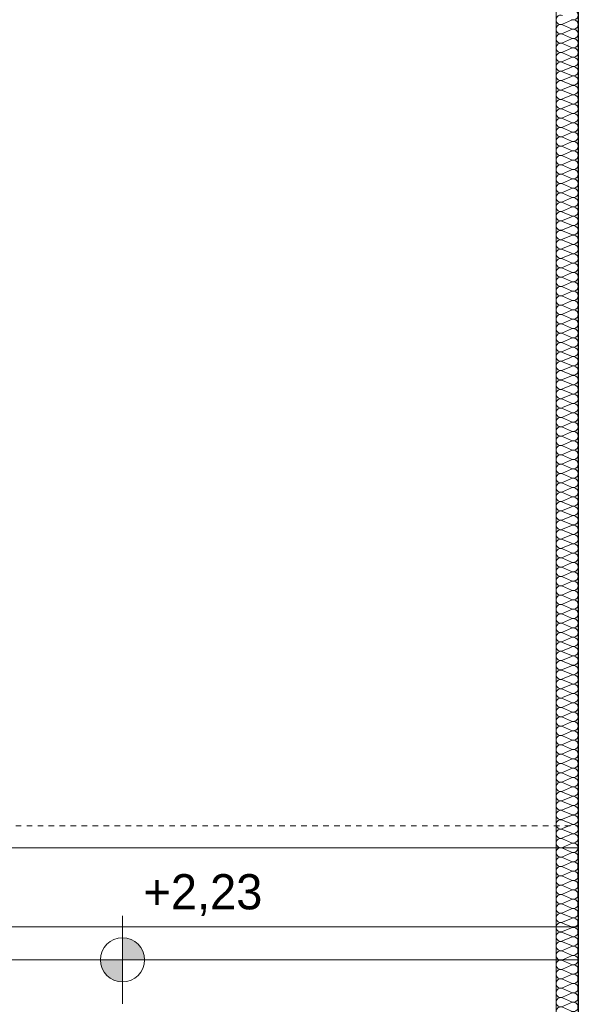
# Model space of a CAD drawing. Header units: inches. Extents: x -515158 to -470211, y -1887 to 84268.
# Tile 77 of 102: x -501644 to -499101, y 70415 to 74894. Entities that reach past the tile are written whole.
import ezdxf

# ---------------------------------------------------------------- set-up
doc = ezdxf.new("R2010")
doc.units = ezdxf.units.IN
doc.header["$MEASUREMENT"] = 0
doc.linetypes.add('Hidden Line', pattern=[50, 25, -25])
for name, color, linetype, lineweight in [('#podkład', 252, 'Continuous', 9), ('Arch ocieplenie_Nr_Pióra__44', 252, 'Continuous', 9), ('Arch ocieplenie_Nr_Pióra__9', 252, 'Continuous', 9), ('Arch wykończenie_Nr_Pióra__3', 252, 'Continuous', 18), ('INWENT DACH_Nr_Pióra__21', 252, 'Continuous', 9), ('INWENT RURY SPUSTOWE_Nr_Pióra__21', 252, 'Continuous', 9), ('INWENT RZĘDNE_Nr_Pióra__21', 252, 'Continuous', 9), ('INWENT.ŚCIANY_Nr_Pióra__1', 252, 'Continuous', 25), ('INWENT.ŚCIANY_Nr_Pióra__21', 252, 'Continuous', 9)]:
    doc.layers.add(name, color=color, linetype=linetype, lineweight=lineweight)
doc.layers.add('Arch ocieplenie', color=252, linetype='Continuous')
doc.layers.add('INWENT RZĘDNE', color=252, linetype='Continuous')
doc.styles.add('GENERATED_STYLE_3', font='txt')

# ---------------------------------------------------------------- blocks, each defined once
blk = doc.blocks.new('Koty wysokościowe_39', base_point=(-500112.1, 71817.6))
at = {"layer": 'INWENT RZĘDNE_Nr_Pióra__21', "linetype": 'Continuous'}
for points in [[(-500112.1, 71817.6), (-500012.1, 71817.6), (-500019.7, 71855.9), (-500041.4, 71888.3), (-500073.9, 71910), (-500112.1, 71917.6)], [(-500112.1, 71817.6), (-500212.1, 71817.6), (-500204.5, 71779.4), (-500182.8, 71746.9), (-500150.4, 71725.2), (-500112.1, 71717.6)]]:
    blk.add_hatch(color=256, dxfattribs=at).paths.add_polyline_path(points, flags=0)
for p, q in [((-500112.1, 71617.6), (-500112.1, 72017.6)), ((-500312.1, 71817.6), (-499912.1, 71817.6))]:
    blk.add_line(p, q, dxfattribs=at)
blk.add_circle((-500112.1, 71817.6), 100, dxfattribs=at)
at = {"layer": 'INWENT RZĘDNE_Nr_Pióra__21', "insert": (-500016.8, 72017.6), "char_height": 160, "attachment_point": 7, "style": 'GENERATED_STYLE_3'}
blk.add_mtext('{+2,23}', dxfattribs=at)
blk = doc.blocks.new('Izolacja cieplna 14_216', base_point=(-498038.3, 79647.6))
at = {"layer": 'Arch ocieplenie_Nr_Pióra__9', "linetype": 'Continuous'}
for p, q in [((-498068.1, 76092.2), (-498108.5, 76074.5)), ((-498108.5, 76071), (-498068.1, 76053.3)), ((-498068.1, 76049.7), (-498108.5, 76032)), ((-498108.5, 76028.4), (-498068.1, 76010.7)), ((-498068.1, 76007.1), (-498108.5, 75989.4)), ((-498108.5, 75985.8), (-498068.1, 75968.1)), ((-498068.1, 75964.6), (-498108.5, 75946.9)), ((-498108.5, 75943.3), (-498068.1, 75925.6)), ((-498068.1, 75922), (-498108.5, 75904.3)), ((-498108.5, 75900.7), (-498068.1, 75883)), ((-498068.1, 75879.4), (-498108.5, 75861.7)), ((-498108.5, 75858.2), (-498068.1, 75840.5)), ((-498068.1, 75836.9), (-498108.5, 75819.2)), ((-498108.5, 75815.6), (-498068.1, 75797.9)), ((-498068.1, 75794.3), (-498108.5, 75776.6)), ((-498108.5, 75773.1), (-498068.1, 75755.3)), ((-498068.1, 75751.8), (-498108.5, 75734.1)), ((-498108.5, 75730.5), (-498068.1, 75712.8)), ((-498068.1, 75709.2), (-498108.5, 75691.5)), ((-498108.5, 75687.9), (-498068.1, 75670.2)), ((-498068.1, 75666.7), (-498108.5, 75649)), ((-498108.5, 75645.4), (-498068.1, 75627.7)), ((-498068.1, 75624.1), (-498108.5, 75606.4)), ((-498108.5, 75602.8), (-498068.1, 75585.1)), ((-498068.1, 75581.5), (-498108.5, 75563.8)), ((-498108.5, 75560.3), (-498068.1, 75542.6)), ((-498068.1, 75539), (-498108.5, 75521.3)), ((-498108.5, 75517.7), (-498068.1, 75500)), ((-498068.1, 75496.4), (-498108.5, 75478.7)), ((-498108.5, 75475.1), (-498068.1, 75457.4)), ((-498068.1, 75453.9), (-498108.5, 75436.2)), ((-498108.5, 75432.6), (-498068.1, 75414.9)), ((-498068.1, 75411.3), (-498108.5, 75393.6)), ((-498108.5, 75390), (-498068.1, 75372.3)), ((-498068.1, 75368.8), (-498108.5, 75351)), ((-498108.5, 75347.5), (-498068.1, 75329.8)), ((-498068.1, 75326.2), (-498108.5, 75308.5)), ((-498108.5, 75304.9), (-498068.1, 75287.2)), ((-498068.1, 75283.6), (-498108.5, 75265.9)), ((-498108.5, 75262.4), (-498068.1, 75244.7)), ((-498068.1, 75241.1), (-498108.5, 75223.4)), ((-498108.5, 75219.8), (-498068.1, 75202.1)), ((-498068.1, 75198.5), (-498108.5, 75180.8)), ((-498108.5, 75177.2), (-498068.1, 75159.5)), ((-498068.1, 75156), (-498108.5, 75138.3)), ((-498108.5, 75134.7), (-498068.1, 75117)), ((-498068.1, 75113.4), (-498108.5, 75095.7)), ((-498108.5, 75092.1), (-498068.1, 75074.4)), ((-498068.1, 75070.8), (-498108.5, 75053.1)), ((-498108.5, 75049.6), (-498068.1, 75031.9)), ((-498068.1, 75028.3), (-498108.5, 75010.6)), ((-498108.5, 75007), (-498068.1, 74989.3)), ((-498068.1, 74985.7), (-498108.5, 74968)), ((-498108.5, 74964.4), (-498068.1, 74946.7)), ((-498068.1, 74943.2), (-498108.5, 74925.5)), ((-498108.5, 74921.9), (-498068.1, 74904.2)), ((-498068.1, 74900.6), (-498108.5, 74882.9)), ((-498108.5, 74879.3), (-498068.1, 74861.6)), ((-498068.1, 74858.1), (-498108.5, 74840.4)), ((-498108.5, 74836.8), (-498068.1, 74819.1)), ((-498068.1, 74815.5), (-498108.5, 74797.8)), ((-498108.5, 74794.2), (-498068.1, 74776.5)), ((-498068.1, 74772.9), (-498108.5, 74755.2)), ((-498108.5, 74751.7), (-498068.1, 74734)), ((-498068.1, 74730.4), (-498108.5, 74712.7)), ((-498108.5, 74709.1), (-498068.1, 74691.4)), ((-498068.1, 74687.8), (-498108.5, 74670.1)), ((-498108.5, 74666.5), (-498068.1, 74648.8)), ((-498068.1, 74645.3), (-498108.5, 74627.6)), ((-498108.5, 74624), (-498068.1, 74606.3)), ((-498068.1, 74602.7), (-498108.5, 74585)), ((-498108.5, 74581.4), (-498068.1, 74563.7)), ((-498068.1, 74560.1), (-498108.5, 74542.4)), ((-498108.5, 74538.9), (-498068.1, 74521.2)), ((-498068.1, 74517.6), (-498108.5, 74499.9)), ((-498108.5, 74496.3), (-498068.1, 74478.6)), ((-498068.1, 74475), (-498108.5, 74457.3)), ((-498108.5, 74453.8), (-498068.1, 74436)), ((-498068.1, 74432.5), (-498108.5, 74414.8)), ((-498108.5, 74411.2), (-498068.1, 74393.5)), ((-498068.1, 74389.9), (-498108.5, 74372.2)), ((-498108.5, 74368.6), (-498068.1, 74350.9)), ((-498068.1, 74347.4), (-498108.5, 74329.7)), ((-498108.5, 74326.1), (-498068.1, 74308.4)), ((-498068.1, 74304.8), (-498108.5, 74287.1)), ((-498108.5, 74283.5), (-498068.1, 74265.8)), ((-498068.1, 74262.2), (-498108.5, 74244.5)), ((-498108.5, 74241), (-498068.1, 74223.3)), ((-498068.1, 74219.7), (-498108.5, 74202)), ((-498108.5, 74198.4), (-498068.1, 74180.7)), ((-498068.1, 74177.1), (-498108.5, 74159.4)), ((-498108.5, 74155.8), (-498068.1, 74138.1)), ((-498068.1, 74134.6), (-498108.5, 74116.9)), ((-498108.5, 74113.3), (-498068.1, 74095.6)), ((-498068.1, 74092), (-498108.5, 74074.3)), ((-498108.5, 74070.7), (-498068.1, 74053)), ((-498068.1, 74049.4), (-498108.5, 74031.7)), ((-498108.5, 74028.2), (-498068.1, 74010.5)), ((-498068.1, 74006.9), (-498108.5, 73989.2)), ((-498108.5, 73985.6), (-498068.1, 73967.9)), ((-498068.1, 73964.3), (-498108.5, 73946.6)), ((-498108.5, 73943.1), (-498068.1, 73925.3)), ((-498068.1, 73921.8), (-498108.5, 73904.1)), ((-498108.5, 73900.5), (-498068.1, 73882.8)), ((-498068.1, 73879.2), (-498108.5, 73861.5)), ((-498108.5, 73857.9), (-498068.1, 73840.2)), ((-498068.1, 73836.7), (-498108.5, 73819)), ((-498108.5, 73815.4), (-498068.1, 73797.7)), ((-498068.1, 73794.1), (-498108.5, 73776.4)), ((-498108.5, 73772.8), (-498068.1, 73755.1)), ((-498068.1, 73751.5), (-498108.5, 73733.8)), ((-498108.5, 73730.3), (-498068.1, 73712.6)), ((-498068.1, 73709), (-498108.5, 73691.3)), ((-498108.5, 73687.7), (-498068.1, 73670)), ((-498068.1, 73666.4), (-498108.5, 73648.7)), ((-498108.5, 73645.1), (-498068.1, 73627.4)), ((-498068.1, 73623.9), (-498108.5, 73606.2)), ((-498108.5, 73602.6), (-498068.1, 73584.9)), ((-498068.1, 73581.3), (-498108.5, 73563.6)), ((-498108.5, 73560), (-498068.1, 73542.3)), ((-498068.1, 73538.8), (-498108.5, 73521)), ((-498108.5, 73517.5), (-498068.1, 73499.8)), ((-498068.1, 73496.2), (-498108.5, 73478.5)), ((-498108.5, 73474.9), (-498068.1, 73457.2)), ((-498068.1, 73453.6), (-498108.5, 73435.9)), ((-498108.5, 73432.4), (-498068.1, 73414.7)), ((-498068.1, 73411.1), (-498108.5, 73393.4)), ((-498108.5, 73389.8), (-498068.1, 73372.1)), ((-498068.1, 73368.5), (-498108.5, 73350.8)), ((-498108.5, 73347.2), (-498068.1, 73329.5)), ((-498068.1, 73326), (-498108.5, 73308.3)), ((-498108.5, 73304.7), (-498068.1, 73287)), ((-498068.1, 73283.4), (-498108.5, 73265.7)), ((-498108.5, 73262.1), (-498068.1, 73244.4)), ((-498068.1, 73240.8), (-498108.5, 73223.1)), ((-498108.5, 73219.6), (-498068.1, 73201.9)), ((-498068.1, 73198.3), (-498108.5, 73180.6)), ((-498108.5, 73177), (-498068.1, 73159.3)), ((-498068.1, 73155.7), (-498108.5, 73138)), ((-498108.5, 73134.4), (-498068.1, 73116.7)), ((-498068.1, 73113.2), (-498108.5, 73095.5)), ((-498108.5, 73091.9), (-498068.1, 73074.2)), ((-498068.1, 73070.6), (-498108.5, 73052.9)), ((-498108.5, 73049.3), (-498068.1, 73031.6)), ((-498068.1, 73028.1), (-498108.5, 73010.4)), ((-498108.5, 73006.8), (-498068.1, 72989.1)), ((-498068.1, 72985.5), (-498108.5, 72967.8)), ((-498108.5, 72964.2), (-498068.1, 72946.5)), ((-498068.1, 72942.9), (-498108.5, 72925.2)), ((-498108.5, 72921.7), (-498068.1, 72904)), ((-498068.1, 72900.4), (-498108.5, 72882.7)), ((-498108.5, 72879.1), (-498068.1, 72861.4)), ((-498068.1, 72857.8), (-498108.5, 72840.1)), ((-498108.5, 72836.5), (-498068.1, 72818.8)), ((-498068.1, 72815.3), (-498108.5, 72797.6)), ((-498108.5, 72794), (-498068.1, 72776.3)), ((-498068.1, 72772.7), (-498108.5, 72755)), ((-498108.5, 72751.4), (-498068.1, 72733.7)), ((-498068.1, 72730.1), (-498108.5, 72712.4)), ((-498108.5, 72708.9), (-498068.1, 72691.2)), ((-498068.1, 72687.6), (-498108.5, 72669.9)), ((-498108.5, 72666.3), (-498068.1, 72648.6)), ((-498068.1, 72645), (-498108.5, 72627.3)), ((-498108.5, 72623.8), (-498068.1, 72606)), ((-498068.1, 72602.5), (-498108.5, 72584.8)), ((-498108.5, 72581.2), (-498068.1, 72563.5)), ((-498068.1, 72559.9), (-498108.5, 72542.2)), ((-498108.5, 72538.6), (-498068.1, 72520.9)), ((-498068.1, 72517.4), (-498108.5, 72499.7)), ((-498108.5, 72496.1), (-498068.1, 72478.4)), ((-498068.1, 72474.8), (-498108.5, 72457.1)), ((-498108.5, 72453.5), (-498068.1, 72435.8)), ((-498068.1, 72432.2), (-498108.5, 72414.5)), ((-498108.5, 72411), (-498068.1, 72393.3)), ((-498068.1, 72389.7), (-498108.5, 72372)), ((-498108.5, 72368.4), (-498068.1, 72350.7)), ((-498068.1, 72347.1), (-498108.5, 72329.4))]:
    blk.add_line(p, q, dxfattribs=at)
for centre, start_param, end_param in [((-498117.1, 76094), 2.728799, 6.695979), ((-498059.6, 76115.3), 5.870392, 9.837571), ((-498117.1, 76051.5), 2.728799, 6.695979), ((-498059.6, 76072.7), 5.870392, 9.837571), ((-498117.1, 76008.9), 2.728799, 6.695979), ((-498059.6, 76030.2), 5.870392, 9.837571), ((-498117.1, 75966.4), 2.728799, 6.695979), ((-498059.6, 75987.6), 5.870392, 9.837571), ((-498117.1, 75923.8), 2.728799, 6.695979), ((-498059.6, 75945.1), 5.870392, 9.837571), ((-498059.6, 75902.5), 5.870392, 9.837571), ((-498117.1, 75881.2), 2.728799, 6.695979), ((-498059.6, 75860), 5.870392, 9.837571), ((-498117.1, 75838.7), 2.728799, 6.695979), ((-498059.6, 75817.4), 5.870392, 9.837571), ((-498117.1, 75796.1), 2.728799, 6.695979), ((-498059.6, 75774.8), 5.870392, 9.837571), ((-498117.1, 75753.6), 2.728799, 6.695979), ((-498059.6, 75732.3), 5.870392, 9.837571), ((-498117.1, 75711), 2.728799, 6.695979), ((-498059.6, 75689.7), 5.870392, 9.837571), ((-498117.1, 75668.4), 2.728799, 6.695979), ((-498059.6, 75647.2), 5.870392, 9.837571), ((-498117.1, 75625.9), 2.728799, 6.695979), ((-498059.6, 75604.6), 5.870392, 9.837571), ((-498117.1, 75583.3), 2.728799, 6.695979), ((-498059.6, 75562.1), 5.870392, 9.837571), ((-498117.1, 75540.8), 2.728799, 6.695979), ((-498059.6, 75519.5), 5.870392, 9.837571), ((-498117.1, 75498.2), 2.728799, 6.695979), ((-498117.1, 75455.7), 2.728799, 6.695979), ((-498059.6, 75476.9), 5.870392, 9.837571), ((-498117.1, 75413.1), 2.728799, 6.695979), ((-498059.6, 75434.4), 5.870392, 9.837571), ((-498117.1, 75370.5), 2.728799, 6.695979), ((-498059.6, 75391.8), 5.870392, 9.837571), ((-498117.1, 75328), 2.728799, 6.695979), ((-498059.6, 75349.3), 5.870392, 9.837571), ((-498117.1, 75285.4), 2.728799, 6.695979), ((-498059.6, 75306.7), 5.870392, 9.837571), ((-498117.1, 75242.9), 2.728799, 6.695979), ((-498059.6, 75264.1), 5.870392, 9.837571), ((-498117.1, 75200.3), 2.728799, 6.695979), ((-498059.6, 75221.6), 5.870392, 9.837571), ((-498117.1, 75157.7), 2.728799, 6.695979), ((-498059.6, 75179), 5.870392, 9.837571), ((-498117.1, 75115.2), 2.728799, 6.695979), ((-498059.6, 75136.5), 5.870392, 9.837571), ((-498117.1, 75072.6), 2.728799, 6.695979), ((-498059.6, 75093.9), 5.870392, 9.837571), ((-498059.6, 75051.4), 5.870392, 9.837571), ((-498117.1, 75030.1), 2.728799, 6.695979), ((-498059.6, 75008.8), 5.870392, 9.837571), ((-498117.1, 74987.5), 2.728799, 6.695979), ((-498059.6, 74966.2), 5.870392, 9.837571), ((-498117.1, 74945), 2.728799, 6.695979), ((-498059.6, 74923.7), 5.870392, 9.837571), ((-498117.1, 74902.4), 2.728799, 6.695979), ((-498059.6, 74881.1), 5.870392, 9.837571), ((-498117.1, 74859.8), 2.728799, 6.695979), ((-498059.6, 74838.6), 5.870392, 9.837571), ((-498117.1, 74817.3), 2.728799, 6.695979), ((-498059.6, 74796), 5.870392, 9.837571), ((-498117.1, 74774.7), 2.728799, 6.695979), ((-498059.6, 74753.4), 5.870392, 9.837571), ((-498117.1, 74732.2), 2.728799, 6.695979), ((-498059.6, 74710.9), 5.870392, 9.837571), ((-498117.1, 74689.6), 2.728799, 6.695979), ((-498059.6, 74668.3), 5.870392, 9.837571), ((-498117.1, 74647.1), 2.728799, 6.695979), ((-498117.1, 74604.5), 2.728799, 6.695979), ((-498059.6, 74625.8), 5.870392, 9.837571), ((-498117.1, 74561.9), 2.728799, 6.695979), ((-498059.6, 74583.2), 5.870392, 9.837571), ((-498117.1, 74519.4), 2.728799, 6.695979), ((-498059.6, 74540.7), 5.870392, 9.837571), ((-498117.1, 74476.8), 2.728799, 6.695979), ((-498059.6, 74498.1), 5.870392, 9.837571), ((-498117.1, 74434.3), 2.728799, 6.695979), ((-498059.6, 74455.5), 5.870392, 9.837571), ((-498117.1, 74391.7), 2.728799, 6.695979), ((-498059.6, 74413), 5.870392, 9.837571), ((-498117.1, 74349.1), 2.728799, 6.695979), ((-498059.6, 74370.4), 5.870392, 9.837571), ((-498117.1, 74306.6), 2.728799, 6.695979), ((-498059.6, 74327.9), 5.870392, 9.837571), ((-498117.1, 74264), 2.728799, 6.695979), ((-498059.6, 74285.3), 5.870392, 9.837571), ((-498117.1, 74221.5), 2.728799, 6.695979), ((-498059.6, 74242.7), 5.870392, 9.837571), ((-498059.6, 74200.2), 5.870392, 9.837571), ((-498117.1, 74178.9), 2.728799, 6.695979), ((-498059.6, 74157.6), 5.870392, 9.837571), ((-498117.1, 74136.4), 2.728799, 6.695979), ((-498059.6, 74115.1), 5.870392, 9.837571), ((-498117.1, 74093.8), 2.728799, 6.695979), ((-498059.6, 74072.5), 5.870392, 9.837571), ((-498117.1, 74051.2), 2.728799, 6.695979), ((-498059.6, 74030), 5.870392, 9.837571), ((-498117.1, 74008.7), 2.728799, 6.695979), ((-498059.6, 73987.4), 5.870392, 9.837571), ((-498117.1, 73966.1), 2.728799, 6.695979), ((-498059.6, 73944.8), 5.870392, 9.837571), ((-498117.1, 73923.6), 2.728799, 6.695979), ((-498059.6, 73902.3), 5.870392, 9.837571), ((-498117.1, 73881), 2.728799, 6.695979), ((-498059.6, 73859.7), 5.870392, 9.837571), ((-498117.1, 73838.4), 2.728799, 6.695979), ((-498059.6, 73817.2), 5.870392, 9.837571), ((-498117.1, 73795.9), 2.728799, 6.695979), ((-498117.1, 73753.3), 2.728799, 6.695979), ((-498059.6, 73774.6), 5.870392, 9.837571), ((-498117.1, 73710.8), 2.728799, 6.695979), ((-498059.6, 73732.1), 5.870392, 9.837571), ((-498117.1, 73668.2), 2.728799, 6.695979), ((-498059.6, 73689.5), 5.870392, 9.837571), ((-498117.1, 73625.7), 2.728799, 6.695979), ((-498059.6, 73646.9), 5.870392, 9.837571), ((-498117.1, 73583.1), 2.728799, 6.695979), ((-498059.6, 73604.4), 5.870392, 9.837571), ((-498117.1, 73540.5), 2.728799, 6.695979), ((-498059.6, 73561.8), 5.870392, 9.837571), ((-498117.1, 73498), 2.728799, 6.695979), ((-498059.6, 73519.3), 5.870392, 9.837571), ((-498117.1, 73455.4), 2.728799, 6.695979), ((-498059.6, 73476.7), 5.870392, 9.837571), ((-498117.1, 73412.9), 2.728799, 6.695979), ((-498059.6, 73434.1), 5.870392, 9.837571), ((-498117.1, 73370.3), 2.728799, 6.695979), ((-498059.6, 73391.6), 5.870392, 9.837571), ((-498059.6, 73349), 5.870392, 9.837571), ((-498117.1, 73327.7), 2.728799, 6.695979), ((-498059.6, 73306.5), 5.870392, 9.837571), ((-498117.1, 73285.2), 2.728799, 6.695979), ((-498059.6, 73263.9), 5.870392, 9.837571), ((-498117.1, 73242.6), 2.728799, 6.695979), ((-498059.6, 73221.4), 5.870392, 9.837571), ((-498117.1, 73200.1), 2.728799, 6.695979), ((-498059.6, 73178.8), 5.870392, 9.837571), ((-498117.1, 73157.5), 2.728799, 6.695979), ((-498059.6, 73136.2), 5.870392, 9.837571), ((-498117.1, 73115), 2.728799, 6.695979), ((-498059.6, 73093.7), 5.870392, 9.837571), ((-498117.1, 73072.4), 2.728799, 6.695979), ((-498059.6, 73051.1), 5.870392, 9.837571), ((-498117.1, 73029.8), 2.728799, 6.695979), ((-498059.6, 73008.6), 5.870392, 9.837571), ((-498117.1, 72987.3), 2.728799, 6.695979), ((-498059.6, 72966), 5.870392, 9.837571), ((-498117.1, 72944.7), 2.728799, 6.695979), ((-498117.1, 72902.2), 2.728799, 6.695979), ((-498059.6, 72923.4), 5.870392, 9.837571), ((-498117.1, 72859.6), 2.728799, 6.695979), ((-498059.6, 72880.9), 5.870392, 9.837571), ((-498117.1, 72817.1), 2.728799, 6.695979), ((-498059.6, 72838.3), 5.870392, 9.837571), ((-498117.1, 72774.5), 2.728799, 6.695979), ((-498059.6, 72795.8), 5.870392, 9.837571), ((-498117.1, 72731.9), 2.728799, 6.695979), ((-498059.6, 72753.2), 5.870392, 9.837571), ((-498117.1, 72689.4), 2.728799, 6.695979), ((-498059.6, 72710.7), 5.870392, 9.837571), ((-498117.1, 72646.8), 2.728799, 6.695979), ((-498059.6, 72668.1), 5.870392, 9.837571), ((-498117.1, 72604.3), 2.728799, 6.695979), ((-498059.6, 72625.5), 5.870392, 9.837571), ((-498117.1, 72561.7), 2.728799, 6.695979), ((-498059.6, 72583), 5.870392, 9.837571), ((-498117.1, 72519.1), 2.728799, 6.695979), ((-498059.6, 72540.4), 5.870392, 9.837571), ((-498059.6, 72497.9), 5.870392, 9.837571), ((-498117.1, 72476.6), 2.728799, 6.695979), ((-498059.6, 72455.3), 5.870392, 9.837571), ((-498117.1, 72434), 2.728799, 6.695979), ((-498059.6, 72412.7), 5.870392, 9.837571), ((-498117.1, 72391.5), 2.728799, 6.695979), ((-498059.6, 72370.2), 5.870392, 9.837571), ((-498117.1, 72348.9), 2.728799, 6.695979), ((-498059.6, 72327.6), 1.570796, 3.554385)]:
    blk.add_ellipse(centre, major_axis=(0, -21.3), ratio=0.999466, start_param=start_param, end_param=end_param, dxfattribs=at)
blk = doc.blocks.new('Izolacja cieplna 14_209', base_point=(-498038.3, 72327.6))
at = {"layer": 'Arch ocieplenie_Nr_Pióra__44', "linetype": 'Continuous'}
for p, q in [((-498108.5, 72325.8), (-498068.1, 72308.1)), ((-498068.1, 72304.5), (-498108.5, 72286.8)), ((-498108.5, 72283.2), (-498068.1, 72265.5)), ((-498068.1, 72261.9), (-498108.5, 72244.2)), ((-498108.5, 72240.7), (-498068.1, 72222.9)), ((-498068.1, 72219.4), (-498108.5, 72201.6)), ((-498108.5, 72198.1), (-498068.1, 72180.3)), ((-498068.1, 72176.8), (-498108.5, 72159)), ((-498108.5, 72155.5), (-498068.1, 72137.7)), ((-498068.1, 72134.2), (-498108.5, 72116.4)), ((-498108.5, 72112.9), (-498068.1, 72095.1)), ((-498068.1, 72091.6), (-498108.5, 72073.8)), ((-498108.5, 72070.3), (-498068.1, 72052.5)), ((-498068.1, 72049), (-498108.5, 72031.2)), ((-498108.5, 72027.7), (-498068.1, 72010)), ((-498068.1, 72006.4), (-498108.5, 71988.7)), ((-498108.5, 71985.1), (-498068.1, 71967.4)), ((-498068.1, 71963.8), (-498108.5, 71946.1)), ((-498108.5, 71942.5), (-498068.1, 71924.8)), ((-498068.1, 71921.2), (-498108.5, 71903.5)), ((-498108.5, 71899.9), (-498068.1, 71882.2)), ((-498068.1, 71878.6), (-498108.5, 71860.9)), ((-498108.5, 71857.3), (-498068.1, 71839.6)), ((-498068.1, 71836), (-498108.5, 71818.3)), ((-498108.5, 71814.7), (-498068.1, 71797)), ((-498068.1, 71793.4), (-498108.5, 71775.7)), ((-498108.5, 71772.1), (-498068.1, 71754.4)), ((-498068.1, 71750.8), (-498108.5, 71733.1)), ((-498108.5, 71729.5), (-498068.1, 71711.8)), ((-498068.1, 71708.2), (-498108.5, 71690.5)), ((-498108.5, 71686.9), (-498068.1, 71669.2)), ((-498068.1, 71665.6), (-498108.5, 71647.9)), ((-498108.5, 71644.3), (-498068.1, 71626.6)), ((-498068.1, 71623), (-498108.5, 71605.3)), ((-498108.5, 71601.7), (-498068.1, 71584)), ((-498068.1, 71580.4), (-498108.5, 71562.7)), ((-498108.5, 71559.1), (-498068.1, 71541.4)), ((-498068.1, 71537.8), (-498108.5, 71520.1)), ((-498108.5, 71516.5), (-498068.1, 71498.8)), ((-498068.1, 71495.2), (-498108.5, 71477.5)), ((-498108.5, 71473.9), (-498068.1, 71456.2)), ((-498068.1, 71452.6), (-498108.5, 71434.9)), ((-498108.5, 71431.3), (-498068.1, 71413.6)), ((-498068.1, 71410), (-498108.5, 71392.3)), ((-498108.5, 71388.7), (-498068.1, 71371)), ((-498068.1, 71367.4), (-498108.5, 71349.7)), ((-498108.5, 71346.1), (-498068.1, 71328.4)), ((-498068.1, 71324.8), (-498108.5, 71307.1)), ((-498108.5, 71303.5), (-498068.1, 71285.8)), ((-498068.1, 71282.2), (-498108.5, 71264.5)), ((-498108.5, 71260.9), (-498068.1, 71243.2)), ((-498068.1, 71239.6), (-498108.5, 71221.9)), ((-498108.5, 71218.3), (-498068.1, 71200.6)), ((-498068.1, 71197), (-498108.5, 71179.3)), ((-498108.5, 71175.7), (-498068.1, 71158)), ((-498068.1, 71154.4), (-498108.5, 71136.7)), ((-498108.5, 71133.2), (-498068.1, 71115.4)), ((-498068.1, 71111.9), (-498108.5, 71094.1)), ((-498108.5, 71090.6), (-498068.1, 71072.8)), ((-498068.1, 71069.3), (-498108.5, 71051.5)), ((-498108.5, 71048), (-498068.1, 71030.2)), ((-498068.1, 71026.7), (-498108.5, 71008.9)), ((-498108.5, 71005.4), (-498068.1, 70987.6)), ((-498068.1, 70984.1), (-498108.5, 70966.3)), ((-498108.5, 70962.8), (-498068.1, 70945)), ((-498068.1, 70941.5), (-498108.5, 70923.7)), ((-498108.5, 70920.2), (-498068.1, 70902.5)), ((-498068.1, 70898.9), (-498108.5, 70881.2)), ((-498108.5, 70877.6), (-498068.1, 70859.9)), ((-498068.1, 70856.3), (-498108.5, 70838.6)), ((-498108.5, 70835), (-498068.1, 70817.3)), ((-498068.1, 70813.7), (-498108.5, 70796)), ((-498108.5, 70792.4), (-498068.1, 70774.7)), ((-498068.1, 70771.1), (-498108.5, 70753.4)), ((-498108.5, 70749.8), (-498068.1, 70732.1)), ((-498068.1, 70728.5), (-498108.5, 70710.8)), ((-498108.5, 70707.2), (-498068.1, 70689.5)), ((-498068.1, 70685.9), (-498108.5, 70668.2)), ((-498108.5, 70664.6), (-498068.1, 70646.9)), ((-498068.1, 70643.3), (-498108.5, 70625.6)), ((-498108.5, 70622), (-498068.1, 70604.3)), ((-498068.1, 70600.7), (-498108.5, 70583)), ((-498108.5, 70579.4), (-498068.1, 70561.7)), ((-498068.1, 70558.1), (-498108.5, 70540.4)), ((-498108.5, 70536.8), (-498068.1, 70519.1)), ((-498068.1, 70515.5), (-498108.5, 70497.8)), ((-498108.5, 70494.2), (-498068.1, 70476.5)), ((-498068.1, 70472.9), (-498108.5, 70455.2)), ((-498108.5, 70451.6), (-498068.1, 70433.9)), ((-498068.1, 70430.3), (-498108.5, 70412.6)), ((-498108.5, 70409), (-498068.1, 70391.3)), ((-498068.1, 70387.7), (-498108.5, 70370)), ((-498108.5, 70366.4), (-498068.1, 70348.7)), ((-498068.1, 70345.1), (-498108.5, 70327.4)), ((-498108.5, 70323.8), (-498068.1, 70306.1)), ((-498068.1, 70302.5), (-498108.5, 70284.8)), ((-498108.5, 70281.2), (-498068.1, 70263.5)), ((-498068.1, 70259.9), (-498108.5, 70242.2)), ((-498108.5, 70238.6), (-498068.1, 70220.9)), ((-498068.1, 70217.3), (-498108.5, 70199.6)), ((-498108.5, 70196), (-498068.1, 70178.3)), ((-498068.1, 70174.7), (-498108.5, 70157)), ((-498108.5, 70153.4), (-498068.1, 70135.7)), ((-498068.1, 70132.1), (-498108.5, 70114.4)), ((-498108.5, 70110.8), (-498068.1, 70093.1)), ((-498068.1, 70089.5), (-498108.5, 70071.8)), ((-498108.5, 70068.2), (-498068.1, 70050.5)), ((-498068.1, 70046.9), (-498108.5, 70029.2)), ((-498108.5, 70025.7), (-498068.1, 70007.9)), ((-498068.1, 70004.4), (-498108.5, 69986.6)), ((-498108.5, 69983.1), (-498068.1, 69965.3)), ((-498068.1, 69961.8), (-498108.5, 69944)), ((-498108.5, 69940.5), (-498068.1, 69922.7)), ((-498068.1, 69919.2), (-498108.5, 69901.4)), ((-498108.5, 69897.9), (-498068.1, 69880.1)), ((-498068.1, 69876.6), (-498108.5, 69858.8)), ((-498108.5, 69855.3), (-498068.1, 69837.5)), ((-498068.1, 69834), (-498108.5, 69816.2)), ((-498108.5, 69812.7), (-498068.1, 69794.9)), ((-498068.1, 69791.4), (-498108.5, 69773.7)), ((-498108.5, 69770.1), (-498068.1, 69752.4)), ((-498068.1, 69748.8), (-498108.5, 69731.1)), ((-498108.5, 69727.5), (-498068.1, 69709.8)), ((-498068.1, 69706.2), (-498108.5, 69688.5)), ((-498108.5, 69684.9), (-498068.1, 69667.2)), ((-498068.1, 69663.6), (-498108.5, 69645.9)), ((-498108.5, 69642.3), (-498068.1, 69624.6)), ((-498068.1, 69621), (-498108.5, 69603.3)), ((-498108.5, 69599.7), (-498068.1, 69582)), ((-498068.1, 69578.4), (-498108.5, 69560.7)), ((-498108.5, 69557.1), (-498068.1, 69539.4)), ((-498068.1, 69535.8), (-498108.5, 69518.1)), ((-498108.5, 69514.5), (-498068.1, 69496.8)), ((-498068.1, 69493.2), (-498108.5, 69475.5)), ((-498108.5, 69471.9), (-498068.1, 69454.2)), ((-498068.1, 69450.6), (-498108.5, 69432.9)), ((-498108.5, 69429.3), (-498068.1, 69411.6)), ((-498068.1, 69408), (-498108.5, 69390.3)), ((-498108.5, 69386.7), (-498068.1, 69369)), ((-498068.1, 69365.4), (-498108.5, 69347.7)), ((-498108.5, 69344.1), (-498068.1, 69326.4)), ((-498068.1, 69322.8), (-498108.5, 69305.1)), ((-498108.5, 69301.5), (-498068.1, 69283.8)), ((-498068.1, 69280.2), (-498108.5, 69262.5)), ((-498108.5, 69258.9), (-498068.1, 69241.2)), ((-498068.1, 69237.6), (-498108.5, 69219.9)), ((-498108.5, 69216.3), (-498068.1, 69198.6)), ((-498068.1, 69195), (-498108.5, 69177.3)), ((-498108.5, 69173.7), (-498068.1, 69156)), ((-498068.1, 69152.4), (-498108.5, 69134.7)), ((-498108.5, 69131.1), (-498068.1, 69113.4)), ((-498068.1, 69109.8), (-498108.5, 69092.1)), ((-498108.5, 69088.5), (-498068.1, 69070.8)), ((-498068.1, 69067.2), (-498108.5, 69049.5)), ((-498108.5, 69045.9), (-498068.1, 69028.2)), ((-498068.1, 69024.6), (-498108.5, 69006.9)), ((-498108.5, 69003.3), (-498068.1, 68985.6)), ((-498068.1, 68982), (-498108.5, 68964.3)), ((-498108.5, 68960.7), (-498068.1, 68943)), ((-498068.1, 68939.4), (-498108.5, 68921.7)), ((-498108.5, 68918.2), (-498068.1, 68900.4)), ((-498068.1, 68896.9), (-498108.5, 68879.1)), ((-498108.5, 68875.6), (-498068.1, 68857.8)), ((-498068.1, 68854.3), (-498108.5, 68836.5)), ((-498108.5, 68833), (-498068.1, 68815.2)), ((-498068.1, 68811.7), (-498108.5, 68793.9)), ((-498108.5, 68790.4), (-498068.1, 68772.6)), ((-498068.1, 68769.1), (-498108.5, 68751.3)), ((-498108.5, 68747.8), (-498068.1, 68730)), ((-498068.1, 68726.5), (-498108.5, 68708.7)), ((-498108.5, 68705.2), (-498068.1, 68687.4)), ((-498068.1, 68683.9), (-498108.5, 68666.2)), ((-498108.5, 68662.6), (-498068.1, 68644.9)), ((-498068.1, 68641.3), (-498108.5, 68623.6)), ((-498108.5, 68620), (-498068.1, 68602.3)), ((-498068.1, 68598.7), (-498108.5, 68581)), ((-498108.5, 68577.4), (-498068.1, 68559.7)), ((-498068.1, 68556.1), (-498108.5, 68538.4)), ((-498108.5, 68534.8), (-498068.1, 68517.1)), ((-498068.1, 68513.5), (-498108.5, 68495.8)), ((-498108.5, 68492.2), (-498068.1, 68474.5)), ((-498068.1, 68470.9), (-498108.5, 68453.2)), ((-498108.5, 68449.6), (-498068.1, 68431.9)), ((-498068.1, 68428.3), (-498108.5, 68410.6)), ((-498108.5, 68407), (-498068.1, 68389.3)), ((-498068.1, 68385.7), (-498108.5, 68368)), ((-498108.5, 68364.4), (-498068.1, 68346.7)), ((-498068.1, 68343.1), (-498108.5, 68325.4)), ((-498108.5, 68321.8), (-498068.1, 68304.1)), ((-498068.1, 68300.5), (-498108.5, 68282.8)), ((-498108.5, 68279.2), (-498068.1, 68261.5)), ((-498068.1, 68257.9), (-498108.5, 68240.2)), ((-498108.5, 68236.6), (-498068.1, 68218.9)), ((-498068.1, 68215.3), (-498108.5, 68197.6)), ((-498108.5, 68194), (-498068.1, 68176.3)), ((-498068.1, 68172.7), (-498108.5, 68155)), ((-498108.5, 68151.4), (-498068.1, 68133.7)), ((-498068.1, 68130.1), (-498108.5, 68112.4)), ((-498108.5, 68108.8), (-498068.1, 68091.1)), ((-498068.1, 68087.5), (-498108.5, 68069.8)), ((-498108.5, 68066.2), (-498068.1, 68048.5)), ((-498068.1, 68044.9), (-498108.5, 68027.2)), ((-498108.5, 68023.6), (-498068.1, 68005.9)), ((-498068.1, 68002.3), (-498108.5, 67984.6)), ((-498108.5, 67981), (-498068.1, 67963.3)), ((-498068.1, 67959.7), (-498108.5, 67942)), ((-498108.5, 67938.4), (-498068.1, 67920.7)), ((-498068.1, 67917.1), (-498108.5, 67899.4))]:
    blk.add_line(p, q, dxfattribs=at)
for centre, start_param, end_param in [((-498117.1, 72306.3), 2.728799, 6.695979), ((-498059.6, 72327.6), 5.870392, 7.853982), ((-498059.6, 72285), 5.870392, 9.837571), ((-498117.1, 72263.7), 2.728799, 6.695979), ((-498059.6, 72242.4), 5.870392, 9.837571), ((-498117.1, 72221.1), 2.728799, 6.695979), ((-498059.6, 72199.8), 5.870392, 9.837571), ((-498117.1, 72178.5), 2.728799, 6.695979), ((-498059.6, 72157.2), 5.870392, 9.837571), ((-498117.1, 72135.9), 2.728799, 6.695979), ((-498059.6, 72114.7), 5.870392, 9.837571), ((-498117.1, 72093.4), 2.728799, 6.695979), ((-498117.1, 72050.8), 2.728799, 6.695979), ((-498059.6, 72072.1), 5.870392, 9.837571), ((-498117.1, 72008.2), 2.728799, 6.695979), ((-498059.6, 72029.5), 5.870392, 9.837571), ((-498117.1, 71965.6), 2.728799, 6.695979), ((-498059.6, 71986.9), 5.870392, 9.837571), ((-498117.1, 71923), 2.728799, 6.695979), ((-498059.6, 71944.3), 5.870392, 9.837571), ((-498117.1, 71880.4), 2.728799, 6.695979), ((-498059.6, 71901.7), 5.870392, 9.837571), ((-498117.1, 71837.8), 2.728799, 6.695979), ((-498059.6, 71859.1), 5.870392, 9.837571), ((-498117.1, 71795.2), 2.728799, 6.695979), ((-498059.6, 71816.5), 5.870392, 9.837571), ((-498117.1, 71752.6), 2.728799, 6.695979), ((-498059.6, 71773.9), 5.870392, 9.837571), ((-498117.1, 71710), 2.728799, 6.695979), ((-498059.6, 71731.3), 5.870392, 9.837571), ((-498117.1, 71667.4), 2.728799, 6.695979), ((-498059.6, 71688.7), 5.870392, 9.837571), ((-498117.1, 71624.8), 2.728799, 6.695979), ((-498059.6, 71646.1), 5.870392, 9.837571), ((-498059.6, 71603.5), 5.870392, 9.837571), ((-498117.1, 71582.2), 2.728799, 6.695979), ((-498059.6, 71560.9), 5.870392, 9.837571), ((-498117.1, 71539.6), 2.728799, 6.695979), ((-498059.6, 71518.3), 5.870392, 9.837571), ((-498117.1, 71497), 2.728799, 6.695979), ((-498059.6, 71475.7), 5.870392, 9.837571), ((-498117.1, 71454.4), 2.728799, 6.695979), ((-498059.6, 71433.1), 5.870392, 9.837571), ((-498117.1, 71411.8), 2.728799, 6.695979), ((-498059.6, 71390.5), 5.870392, 9.837571), ((-498117.1, 71369.2), 2.728799, 6.695979), ((-498059.6, 71347.9), 5.870392, 9.837571), ((-498117.1, 71326.6), 2.728799, 6.695979), ((-498059.6, 71305.3), 5.870392, 9.837571), ((-498117.1, 71284), 2.728799, 6.695979), ((-498059.6, 71262.7), 5.870392, 9.837571), ((-498117.1, 71241.4), 2.728799, 6.695979), ((-498117.1, 71198.8), 2.728799, 6.695979), ((-498059.6, 71220.1), 5.870392, 9.837571), ((-498117.1, 71156.2), 2.728799, 6.695979), ((-498059.6, 71177.5), 5.870392, 9.837571), ((-498117.1, 71113.6), 2.728799, 6.695979), ((-498059.6, 71134.9), 5.870392, 9.837571), ((-498117.1, 71071), 2.728799, 6.695979), ((-498059.6, 71092.3), 5.870392, 9.837571), ((-498117.1, 71028.4), 2.728799, 6.695979), ((-498059.6, 71049.7), 5.870392, 9.837571), ((-498117.1, 70985.9), 2.728799, 6.695979), ((-498059.6, 71007.2), 5.870392, 9.837571), ((-498117.1, 70943.3), 2.728799, 6.695979), ((-498059.6, 70964.6), 5.870392, 9.837571), ((-498117.1, 70900.7), 2.728799, 6.695979), ((-498059.6, 70922), 5.870392, 9.837571), ((-498117.1, 70858.1), 2.728799, 6.695979), ((-498059.6, 70879.4), 5.870392, 9.837571), ((-498117.1, 70815.5), 2.728799, 6.695979), ((-498059.6, 70836.8), 5.870392, 9.837571), ((-498117.1, 70772.9), 2.728799, 6.695979), ((-498059.6, 70794.2), 5.870392, 9.837571), ((-498059.6, 70751.6), 5.870392, 9.837571), ((-498117.1, 70730.3), 2.728799, 6.695979), ((-498059.6, 70709), 5.870392, 9.837571), ((-498117.1, 70687.7), 2.728799, 6.695979), ((-498059.6, 70666.4), 5.870392, 9.837571), ((-498117.1, 70645.1), 2.728799, 6.695979), ((-498059.6, 70623.8), 5.870392, 9.837571), ((-498117.1, 70602.5), 2.728799, 6.695979), ((-498059.6, 70581.2), 5.870392, 9.837571), ((-498117.1, 70559.9), 2.728799, 6.695979), ((-498059.6, 70538.6), 5.870392, 9.837571), ((-498117.1, 70517.3), 2.728799, 6.695979), ((-498059.6, 70496), 5.870392, 9.837571), ((-498117.1, 70474.7), 2.728799, 6.695979), ((-498059.6, 70453.4), 5.870392, 9.837571), ((-498117.1, 70432.1), 2.728799, 6.695979), ((-498059.6, 70410.8), 5.870392, 9.837571), ((-498117.1, 70389.5), 2.728799, 6.695979), ((-498059.6, 70368.2), 5.870392, 9.837571), ((-498117.1, 70346.9), 2.728799, 6.695979), ((-498117.1, 70304.3), 2.728799, 6.695979), ((-498059.6, 70325.6), 5.870392, 9.837571), ((-498117.1, 70261.7), 2.728799, 6.695979), ((-498059.6, 70283), 5.870392, 9.837571), ((-498117.1, 70219.1), 2.728799, 6.695979), ((-498059.6, 70240.4), 5.870392, 9.837571), ((-498117.1, 70176.5), 2.728799, 6.695979), ((-498059.6, 70197.8), 5.870392, 9.837571), ((-498117.1, 70133.9), 2.728799, 6.695979), ((-498059.6, 70155.2), 5.870392, 9.837571), ((-498117.1, 70091.3), 2.728799, 6.695979), ((-498059.6, 70112.6), 5.870392, 9.837571), ((-498117.1, 70048.7), 2.728799, 6.695979), ((-498059.6, 70070), 5.870392, 9.837571), ((-498117.1, 70006.1), 2.728799, 6.695979), ((-498059.6, 70027.4), 5.870392, 9.837571), ((-498117.1, 69963.5), 2.728799, 6.695979), ((-498059.6, 69984.8), 5.870392, 9.837571), ((-498117.1, 69920.9), 2.728799, 6.695979), ((-498059.6, 69942.2), 5.870392, 9.837571), ((-498059.6, 69899.7), 5.870392, 9.837571), ((-498117.1, 69878.4), 2.728799, 6.695979), ((-498059.6, 69857.1), 5.870392, 9.837571), ((-498117.1, 69835.8), 2.728799, 6.695979), ((-498059.6, 69814.5), 5.870392, 9.837571), ((-498117.1, 69793.2), 2.728799, 6.695979), ((-498059.6, 69771.9), 5.870392, 9.837571), ((-498117.1, 69750.6), 2.728799, 6.695979), ((-498059.6, 69729.3), 5.870392, 9.837571), ((-498117.1, 69708), 2.728799, 6.695979), ((-498059.6, 69686.7), 5.870392, 9.837571), ((-498117.1, 69665.4), 2.728799, 6.695979), ((-498059.6, 69644.1), 5.870392, 9.837571), ((-498117.1, 69622.8), 2.728799, 6.695979), ((-498059.6, 69601.5), 5.870392, 9.837571), ((-498117.1, 69580.2), 2.728799, 6.695979), ((-498059.6, 69558.9), 5.870392, 9.837571), ((-498117.1, 69537.6), 2.728799, 6.695979), ((-498059.6, 69516.3), 5.870392, 9.837571), ((-498117.1, 69495), 2.728799, 6.695979), ((-498117.1, 69452.4), 2.728799, 6.695979), ((-498059.6, 69473.7), 5.870392, 9.837571), ((-498117.1, 69409.8), 2.728799, 6.695979), ((-498059.6, 69431.1), 5.870392, 9.837571), ((-498117.1, 69367.2), 2.728799, 6.695979), ((-498059.6, 69388.5), 5.870392, 9.837571), ((-498117.1, 69324.6), 2.728799, 6.695979), ((-498059.6, 69345.9), 5.870392, 9.837571), ((-498117.1, 69282), 2.728799, 6.695979), ((-498059.6, 69303.3), 5.870392, 9.837571), ((-498117.1, 69239.4), 2.728799, 6.695979), ((-498059.6, 69260.7), 5.870392, 9.837571), ((-498117.1, 69196.8), 2.728799, 6.695979), ((-498059.6, 69218.1), 5.870392, 9.837571), ((-498117.1, 69154.2), 2.728799, 6.695979), ((-498059.6, 69175.5), 5.870392, 9.837571), ((-498117.1, 69111.6), 2.728799, 6.695979), ((-498059.6, 69132.9), 5.870392, 9.837571), ((-498117.1, 69069), 2.728799, 6.695979), ((-498059.6, 69090.3), 5.870392, 9.837571), ((-498117.1, 69026.4), 2.728799, 6.695979), ((-498059.6, 69047.7), 5.870392, 9.837571), ((-498059.6, 69005.1), 5.870392, 9.837571), ((-498117.1, 68983.8), 2.728799, 6.695979), ((-498059.6, 68962.5), 5.870392, 9.837571), ((-498117.1, 68941.2), 2.728799, 6.695979), ((-498059.6, 68919.9), 5.870392, 9.837571), ((-498117.1, 68898.6), 2.728799, 6.695979), ((-498059.6, 68877.3), 5.870392, 9.837571), ((-498117.1, 68856), 2.728799, 6.695979), ((-498059.6, 68834.7), 5.870392, 9.837571), ((-498117.1, 68813.4), 2.728799, 6.695979), ((-498059.6, 68792.2), 5.870392, 9.837571), ((-498117.1, 68770.9), 2.728799, 6.695979), ((-498059.6, 68749.6), 5.870392, 9.837571), ((-498117.1, 68728.3), 2.728799, 6.695979), ((-498059.6, 68707), 5.870392, 9.837571), ((-498117.1, 68685.7), 2.728799, 6.695979), ((-498059.6, 68664.4), 5.870392, 9.837571), ((-498117.1, 68643.1), 2.728799, 6.695979), ((-498059.6, 68621.8), 5.870392, 9.837571), ((-498117.1, 68600.5), 2.728799, 6.695979), ((-498117.1, 68557.9), 2.728799, 6.695979), ((-498059.6, 68579.2), 5.870392, 9.837571), ((-498117.1, 68515.3), 2.728799, 6.695979), ((-498059.6, 68536.6), 5.870392, 9.837571), ((-498117.1, 68472.7), 2.728799, 6.695979), ((-498059.6, 68494), 5.870392, 9.837571), ((-498117.1, 68430.1), 2.728799, 6.695979), ((-498059.6, 68451.4), 5.870392, 9.837571), ((-498117.1, 68387.5), 2.728799, 6.695979), ((-498059.6, 68408.8), 5.870392, 9.837571), ((-498117.1, 68344.9), 2.728799, 6.695979), ((-498059.6, 68366.2), 5.870392, 9.837571), ((-498117.1, 68302.3), 2.728799, 6.695979), ((-498059.6, 68323.6), 5.870392, 9.837571), ((-498117.1, 68259.7), 2.728799, 6.695979), ((-498059.6, 68281), 5.870392, 9.837571), ((-498117.1, 68217.1), 2.728799, 6.695979), ((-498059.6, 68238.4), 5.870392, 9.837571), ((-498117.1, 68174.5), 2.728799, 6.695979), ((-498059.6, 68195.8), 5.870392, 9.837571), ((-498059.6, 68153.2), 5.870392, 9.837571), ((-498117.1, 68131.9), 2.728799, 6.695979), ((-498059.6, 68110.6), 5.870392, 9.837571), ((-498117.1, 68089.3), 2.728799, 6.695979), ((-498059.6, 68068), 5.870392, 9.837571), ((-498117.1, 68046.7), 2.728799, 6.695979), ((-498059.6, 68025.4), 5.870392, 9.837571), ((-498117.1, 68004.1), 2.728799, 6.695979), ((-498059.6, 67982.8), 5.870392, 9.837571), ((-498117.1, 67961.5), 2.728799, 6.695979), ((-498059.6, 67940.2), 5.870392, 9.837571), ((-498117.1, 67918.9), 2.728799, 6.695979), ((-498059.6, 67897.6), 1.570796, 3.554385)]:
    blk.add_ellipse(centre, major_axis=(0, -21.3), ratio=0.998579, start_param=start_param, end_param=end_param, dxfattribs=at)
blk = doc.blocks.new('p1')
at = {"layer": 'Arch wykończenie_Nr_Pióra__3', "color": 252, "linetype": 'Continuous'}
for p, q in [((-498138.3, 65624.3), (-498138.3, 77934.3)), ((-506998.3, 70114.3), (-498138.3, 70114.3)), ((-498138.3, 70114.3), (-498038.3, 70114.3))]:
    blk.add_line(p, q, dxfattribs=at)
at = {"layer": 'INWENT DACH_Nr_Pióra__21', "color": 252, "linetype": 'Continuous'}
blk.add_line((-498038.3, 69604.3), (-513118.3, 69604.3), dxfattribs=at)
at = {"layer": 'INWENT RURY SPUSTOWE_Nr_Pióra__21', "color": 252, "linetype": 'Continuous'}
blk.add_line((-513118.3, 69754.3), (-498038.3, 69754.3), dxfattribs=at)
at = {"layer": 'INWENT.ŚCIANY_Nr_Pióra__1', "color": 252, "linetype": 'Continuous'}
blk.add_line((-498038.3, 77799.3), (-498038.3, 65684.3), dxfattribs=at)
at = {"layer": 'INWENT.ŚCIANY_Nr_Pióra__21', "color": 252, "linetype": 'Hidden Line'}
blk.add_line((-506898.3, 70214.3), (-498038.3, 70214.3), dxfattribs=at)
at = {"layer": 'Arch ocieplenie', "color": 252, "linetype": 'Continuous', "lineweight": 13}
for name, p in [('Izolacja cieplna 14_216', (-498038.3, 77434.3)), ('Izolacja cieplna 14_209', (-498038.3, 70114.3))]:
    blk.add_blockref(name, p, dxfattribs=at)
at = {"layer": 'INWENT RZĘDNE', "color": 252}
blk.add_blockref('Koty wysokościowe_39', (-500112.1, 69604.3), dxfattribs=at)

msp = doc.modelspace()

# ---------------------------------------------------------------- block references
at = {"layer": '#podkład'}
msp.add_blockref('p1', (-1064.1, 1012.8), dxfattribs=at)

doc.saveas('drawing.dxf')
